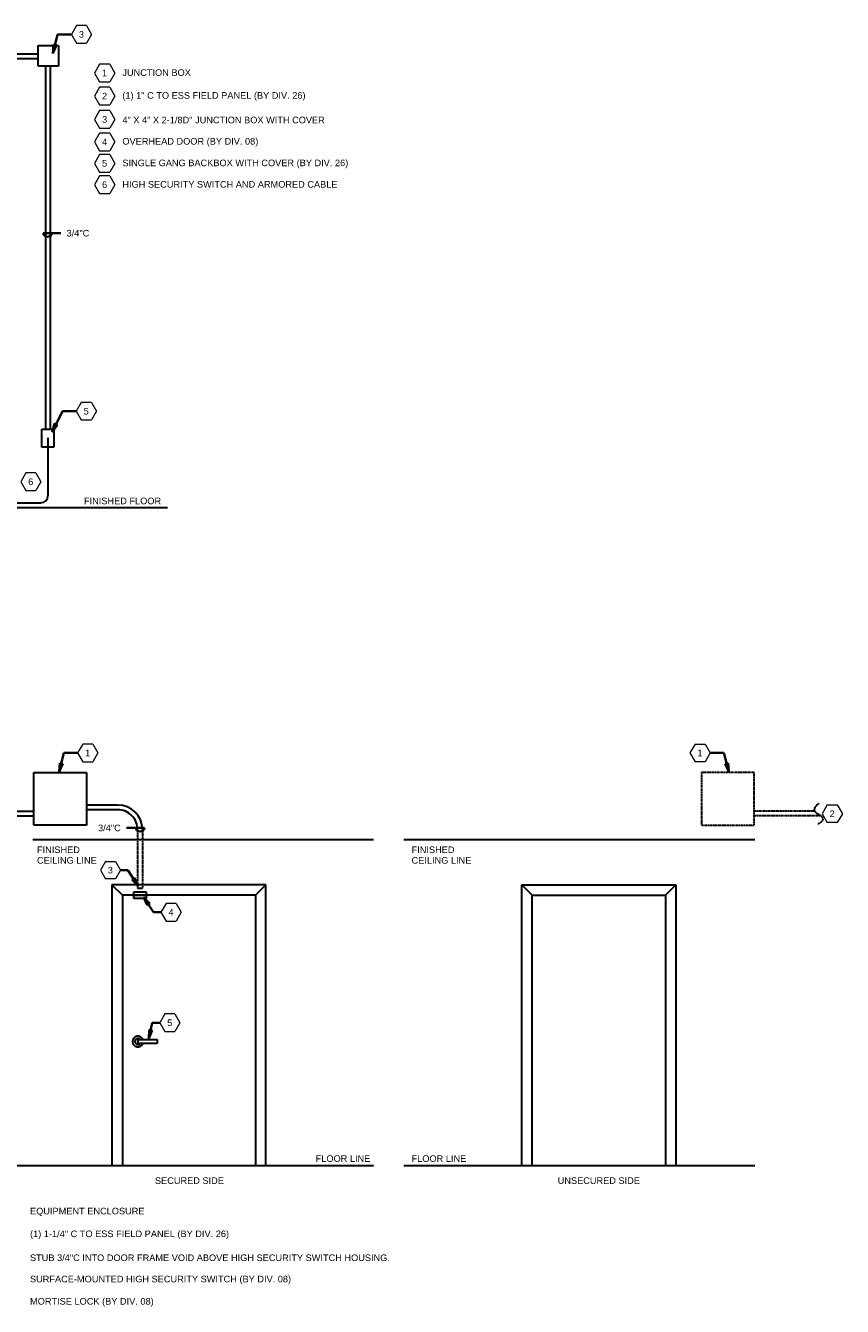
# Model space of a CAD drawing. Header units: inches. Extents: x 40249 to 42765, y -359 to 1438.
# Tile 3 of 3: x 41648 to 42765, y -353 to 1397. Entities that reach past the tile are written whole.
import ezdxf

# ---------------------------------------------------------------- set-up
doc = ezdxf.new("R2010")
doc.units = ezdxf.units.IN
doc.header["$MEASUREMENT"] = 0
doc.linetypes.add('HIDDEN', pattern=[0.375, 0.25, -0.125])
for name, color, linetype, lineweight in [('A-ANNO-NOTE', 7, 'Continuous', 9), ('G-ANNO-DIMS', 7, 'Continuous', 35), ('G-ANNO-NOTE', 7, 'Continuous', 35), ('G-ANNO-SYMB', 7, 'Continuous', 30)]:
    doc.layers.add(name, color=color, linetype=linetype, lineweight=lineweight)
doc.styles.add('Arial', font='arial.ttf', dxfattribs={"height": 0.125})

# ---------------------------------------------------------------- blocks, each defined once
blk = doc.blocks.new('Keynote_Symbol_NCS5 - Keyed Note-7718037-MONITORED COILING OVERHEAD DOOR _TYP_')
at = {"layer": 'A-ANNO-NOTE', "lineweight": 20}
for p, q in [((-0.09, 0.125), (-0.162, 0)), ((-0.162, 0), (-0.09, -0.125)), ((0.054, 0.125), (-0.09, 0.125)), ((0.054, 0.125), (0.126, 0)), ((0.126, 0), (0.054, -0.125)), ((-0.09, -0.125), (0.054, -0.125))]:
    blk.add_line(p, q, dxfattribs=at)
blk = doc.blocks.new('Keynote_Symbol_NCS5 - Keyed Note-7718037-SINGLE DOOR ELEVATION MORTISE LOCK - MONITORED')
at = {"layer": 'A-ANNO-NOTE', "lineweight": 20}
for p, q in [((-0.09, 0.125), (-0.162, 0)), ((-0.162, 0), (-0.09, -0.125)), ((0.054, 0.125), (-0.09, 0.125)), ((0.054, 0.125), (0.126, 0)), ((0.126, 0), (0.054, -0.125)), ((-0.09, -0.125), (0.054, -0.125))]:
    blk.add_line(p, q, dxfattribs=at)
blk = doc.blocks.new('Keynote_Symbol_NCS5 - Keyed Note-7726649-SINGLE DOOR ELEVATION MORTISE LOCK - MONITORED')
at = {"layer": 'A-ANNO-NOTE', "lineweight": 20}
for p, q in [((-0.162, 0), (-0.09, 0.125)), ((-0.09, 0.125), (0.054, 0.125)), ((0.126, 0), (0.054, 0.125)), ((0.054, -0.125), (0.126, 0)), ((-0.09, -0.125), (-0.162, 0)), ((0.054, -0.125), (-0.09, -0.125))]:
    blk.add_line(p, q, dxfattribs=at)

msp = doc.modelspace()

# ---------------------------------------------------------------- hatches: boundary and pattern name
at = {"layer": 'G-ANNO-NOTE'}
for points in [[(41685.3, 1358.9), (41690.3, 1370), (41686.2, 1371)], [(41684.3, 841.6), (41691.6, 851.4), (41687.8, 853.3)], [(41693.9, 377.1), (41698.9, 388.2), (41694.8, 389.3)], [(42609.3, 377.1), (42608.4, 389.3), (42604.3, 388.2)], [(41802.2, 220.9), (41797.5, 232.2), (41793.9, 229.9)], [(41809.5, 206.2), (41814.2, 195), (41817.8, 197.3)], [(41816.4, 12.7), (41821.1, 24), (41817, 24.9)]]:
    msp.add_hatch(color=256, dxfattribs=at).paths.add_polyline_path(points)

# ---------------------------------------------------------------- linework, layer by layer
at = {"layer": 'G-ANNO-DIMS'}
for p, q in [((41684.2, 1113.3), (41672.2, 1113.3)), ((41678.2, 1113.3), (41696.5, 1113.3)), ((41804.6, 300.6), (41786.1, 300.6)), ((41798.6, 300.6), (41810.6, 300.6))]:
    msp.add_line(p, q, dxfattribs=at)
for centre, major_axis in [((41678.2, 1113.3), (6, 0)), ((41804.6, 300.6), (6, 0.01))]:
    msp.add_ellipse(centre, major_axis=major_axis, ratio=0.8, start_param=3.141593, end_param=6.283185, dxfattribs=at)
at = {"layer": 'G-ANNO-NOTE'}
for p, q in [((41685.3, 1358.9), (41691.9, 1384.9)), ((41691.9, 1384.9), (41710.7, 1384.9)), ((41686.2, 1371), (41685.3, 1358.9)), ((41685.3, 1358.9), (41690.3, 1370)), ((41690.3, 1370), (41686.2, 1371)), ((41684.3, 841.6), (41698.5, 870.1)), ((41698.5, 870.1), (41717.3, 870.1)), ((41687.8, 853.3), (41684.3, 841.6)), ((41684.3, 841.6), (41691.6, 851.4)), ((41691.6, 851.4), (41687.8, 853.3)), ((41693.9, 377.1), (41700.5, 403.1)), ((41700.5, 403.1), (41719.2, 403.1)), ((42602.7, 403.1), (42583.9, 403.1)), ((42609.3, 377.1), (42602.7, 403.1)), ((41694.8, 389.3), (41693.9, 377.1)), ((41693.9, 377.1), (41698.9, 388.2)), ((41698.9, 388.2), (41694.8, 389.3)), ((42608.4, 389.3), (42604.3, 388.2)), ((42604.3, 388.2), (42609.3, 377.1)), ((42609.3, 377.1), (42608.4, 389.3)), ((41788.1, 242.9), (41778, 242.9)), ((41802.2, 220.9), (41788.1, 242.9)), ((41797.5, 232.2), (41793.9, 229.9)), ((41793.9, 229.9), (41802.2, 220.9)), ((41809.5, 206.2), (41814.2, 195)), ((41817.8, 197.3), (41809.5, 206.2)), ((41809.5, 206.2), (41823, 185.3)), ((41814.2, 195), (41817.8, 197.3)), ((41823, 185.3), (41833.1, 185.3)), ((41816.4, 12.7), (41821.3, 34.4)), ((41817, 24.9), (41816.4, 12.7)), ((41816.4, 12.7), (41821.1, 24)), ((41821.1, 24), (41817, 24.9)), ((41821.3, 34.4), (41831.4, 34.4))]:
    msp.add_line(p, q, dxfattribs=at)
at = {"layer": 'G-ANNO-SYMB'}
for p, q in [((41665.5, 1369.7), (41693.3, 1369.7)), ((41665.5, 1341.4), (41665.5, 1369.7)), ((41693.3, 1369.7), (41693.3, 1341.4)), ((41665.5, 1358), (41043.7, 1358)), ((41665.5, 1351.6), (41043.7, 1351.6)), ((41693.3, 1341.4), (41665.5, 1341.4)), ((41675.6, 845.6), (41675.6, 1341.4)), ((41682, 845.6), (41682, 1341.4)), ((41670.4, 845.6), (41686.9, 845.6)), ((41670.4, 820.7), (41670.4, 845.6)), ((41686.9, 845.6), (41686.9, 820.7)), ((41678.6, 833.5), (41678.6, 754.3)), ((41686.9, 820.7), (41670.4, 820.7)), ((40968.7, 738.5), (41842.3, 738.5)), ((41611.9, 745), (41669.4, 745)), ((41659.2, 376.3), (41731.2, 376.3)), ((41659.2, 304.3), (41659.2, 376.3)), ((41731.2, 376.3), (41731.2, 304.3)), ((41613.7, 317), (41659.2, 317)), ((41622.3, 323.3), (41659.2, 323.3)), ((41774.1, 331.9), (41731.2, 331.9)), ((41774, 325.5), (41731.2, 325.5)), ((41731.2, 304.3), (41659.2, 304.3)), ((41658.2, 284.6), (42123.5, 284.6)), ((42165.1, 284.6), (42645.1, 284.6)), ((41960.3, 223), (41766.2, 223)), ((41766.2, 223), (41766.2, -160.6)), ((41766.2, 223), (41780.4, 208.7)), ((41812.9, 223), (41796.3, 223)), ((41796.3, 213.4), (41812.9, 213.4)), ((41796.3, 204.1), (41796.3, 213.4)), ((41801.2, 218.3), (41807.9, 218.3)), ((41812.9, 213.4), (41812.9, 204.1)), ((41976.6, 223), (41960.3, 223)), ((41976.6, 222.8), (41962.5, 208.7)), ((41976.6, -160.6), (41976.6, 223)), ((42326.6, -160.6), (42326.6, 223)), ((42326.6, 223), (42342.9, 223)), ((42326.6, 222.8), (42340.6, 208.7)), ((42342.9, 223), (42537, 223)), ((42490.3, 223), (42506.8, 223)), ((42537, 223), (42522.7, 208.7)), ((42537, 223), (42537, -160.6)), ((41962.7, 208.7), (41780.4, 208.7)), ((41780.4, 208.7), (41780.4, -160.6)), ((41796.3, 208.7), (41812.9, 208.7)), ((41812.9, 204.1), (41796.3, 204.1)), ((41962.7, -160.6), (41962.7, 208.7)), ((42340.5, -160.6), (42340.5, 208.7)), ((42340.5, 208.7), (42522.7, 208.7)), ((42522.7, 208.7), (42522.7, -160.6)), ((41801.7, 11.5), (41828, 11.5)), ((41801.7, 11.5), (41801.7, 6)), ((41828, 6), (41801.7, 6)), ((41828, 11.5), (41828, 6)), ((41614.7, -160.6), (42123.5, -160.6)), ((42165.1, -160.6), (42645.1, -160.6))]:
    msp.add_line(p, q, dxfattribs=at)
at = {"layer": 'G-ANNO-SYMB', "linetype": 'HIDDEN'}
for p, q in [((42643.9, 376.3), (42571.9, 376.3)), ((42571.9, 376.3), (42571.9, 304.3)), ((42643.9, 304.3), (42643.9, 376.3)), ((42726.8, 323.3), (42643.9, 323.3)), ((42734, 317), (42643.9, 317)), ((41807.9, 298.7), (41807.9, 284.6)), ((42571.9, 304.3), (42643.9, 304.3)), ((41801.2, 297.4), (41801.2, 284.6)), ((41801.2, 284.6), (41801.2, 218.3)), ((41807.9, 284.6), (41807.9, 218.3))]:
    msp.add_line(p, q, dxfattribs=at)
at = {"layer": 'G-ANNO-SYMB', "linetype": 'HIDDEN', "ltscale": 500}
msp.add_line((41802.2, 220.9), (41797.5, 232.2), dxfattribs=at)
at = {"layer": 'G-ANNO-SYMB'}
for centre, radius, start, end in [((41669.4, 754.3), 9.23, 270, 0), ((41774, 298.4), 27.1, 358.0047, 90), ((41774.1, 298.2), 33.7, 0.7839, 90), ((41801.5, 8.7), 7.29, 21.926, 338.074), ((41801.8, 8.7), 4.17, 40.7168, 319.2832)]:
    msp.add_arc(centre, radius, start, end, dxfattribs=at)
at = {"layer": 'G-ANNO-SYMB', "linetype": 'HIDDEN'}
for points in [[(42732.4, 334.1), (42721.2, 325.7), (42729.8, 320.7)], [(42729.8, 320.7), (42745, 312.6), (42731.2, 305.9)]]:
    msp.add_open_spline(points, degree=2, dxfattribs=at)

# ---------------------------------------------------------------- block references
at = {"layer": 'G-ANNO-NOTE', "xscale": 96, "yscale": 96, "zscale": 96}
for name, p in [('Keynote_Symbol_NCS5 - Keyed Note-7718037-MONITORED COILING OVERHEAD DOOR _TYP_', (41726.3, 1384.9)), ('Keynote_Symbol_NCS5 - Keyed Note-7718037-MONITORED COILING OVERHEAD DOOR _TYP_', (41757.9, 1332.1)), ('Keynote_Symbol_NCS5 - Keyed Note-7718037-MONITORED COILING OVERHEAD DOOR _TYP_', (41757.9, 1300.7)), ('Keynote_Symbol_NCS5 - Keyed Note-7718037-MONITORED COILING OVERHEAD DOOR _TYP_', (41757.9, 1268.7)), ('Keynote_Symbol_NCS5 - Keyed Note-7718037-MONITORED COILING OVERHEAD DOOR _TYP_', (41757.9, 1238)), ('Keynote_Symbol_NCS5 - Keyed Note-7718037-MONITORED COILING OVERHEAD DOOR _TYP_', (41757.9, 1208.7)), ('Keynote_Symbol_NCS5 - Keyed Note-7718037-MONITORED COILING OVERHEAD DOOR _TYP_', (41757.9, 1179.5)), ('Keynote_Symbol_NCS5 - Keyed Note-7718037-MONITORED COILING OVERHEAD DOOR _TYP_', (41732.9, 870.1)), ('Keynote_Symbol_NCS5 - Keyed Note-7718037-MONITORED COILING OVERHEAD DOOR _TYP_', (41657, 773.6)), ('Keynote_Symbol_NCS5 - Keyed Note-7718037-SINGLE DOOR ELEVATION MORTISE LOCK - MONITORED', (41734.8, 403.1)), ('Keynote_Symbol_NCS5 - Keyed Note-7718037-SINGLE DOOR ELEVATION MORTISE LOCK - MONITORED', (41848.7, 185.3)), ('Keynote_Symbol_NCS5 - Keyed Note-7718037-SINGLE DOOR ELEVATION MORTISE LOCK - MONITORED', (41847, 34.4))]:
    msp.add_blockref(name, p, dxfattribs=at)
at = {"layer": 'G-ANNO-NOTE', "xscale": 96, "yscale": 96, "zscale": 96, "rotation": 180}
for p in [(42568.3, 403.1), (42749, 320.1), (41762.4, 242.9)]:
    msp.add_blockref('Keynote_Symbol_NCS5 - Keyed Note-7726649-SINGLE DOOR ELEVATION MORTISE LOCK - MONITORED', p, dxfattribs=at)

# ---------------------------------------------------------------- texts
at = {"layer": 'G-ANNO-DIMS', "char_height": 9, "width": 37.875, "attachment_point": 1, "style": 'Arial'}
for insert in [(41704.2, 1117.8), (41747.2, 305.1)]:
    msp.add_mtext('3/4"C', dxfattribs=dict(at, insert=insert))
at = {"layer": 'G-ANNO-NOTE', "char_height": 9, "attachment_point": 1, "style": 'Arial'}
for s, insert, width in [('3', (41720.9, 1389.4), 8.484), ('1', (41752.6, 1336.6), 8.484), ('JUNCTION BOX', (41780.4, 1337.2), 192.405), ('2', (41752.6, 1305.1), 8.484), ('(1) 1" C TO ESS FIELD PANEL (BY DIV. 26)', (41780.4, 1306), 305.727), ('3', (41752.6, 1273.2), 8.484), ('4" X 4" X 2-1/8D" JUNCTION BOX WITH COVER', (41780.4, 1272.4), 338.754), ('OVERHEAD DOOR (BY DIV. 08)', (41780.4, 1243.3), 227.856), ('4', (41752.6, 1242.5), 8.484), ('5', (41752.6, 1213.2), 8.484), ('SINGLE GANG BACKBOX WITH COVER (BY DIV. 26)', (41780.4, 1213.8), 378.447), ('6', (41752.6, 1184), 8.484), ('HIGH SECURITY SWITCH AND ARMORED CABLE', (41780.4, 1184.5), 361.176), ('5', (41727.5, 874.5), 8.484), ('6', (41651.7, 778.1), 8.484), ('FINISHED FLOOR', (41727.9, 751.9), 129.078), ('1', (41729.5, 407.6), 8.484), ('1', (42566.4, 407.6), 8.484), ('2', (42747.1, 324.5), 8.484), ('FINISHED ', (41663.7, 275.3), 75.75), ('FINISHED ', (42175.7, 275.3), 75.75), ('CEILING LINE', (41663.7, 260.8), 99.384), ('3', (41760.5, 247.4), 8.484), ('CEILING LINE', (42175.7, 260.8), 99.384), ('4', (41843.4, 189.8), 8.484), ('5', (41841.6, 38.9), 8.484), ('FLOOR LINE', (42044.6, -146.7), 91.506), ('FLOOR LINE', (42175.7, -146.7), 91.506), ('SECURED SIDE', (41824.9, -176.8), 115.746), ('UNSECURED SIDE', (42375.4, -176.8), 138.168), ('EQUIPMENT ENCLOSURE', (41654.2, -218.4), 192.405), ('(1) 1-1/4" C TO ESS FIELD PANEL (BY DIV. 26)', (41654.2, -249.5), 332.088), ('STUB 3/4"C INTO DOOR FRAME VOID ABOVE HIGH SECURITY SWITCH HOUSING.', (41654.1, -282.2), 603.576), ('SURFACE-MOUNTED HIGH SECURITY SWITCH (BY DIV. 08)', (41654.1, -311.3), 376.326), ('MORTISE LOCK (BY DIV. 08)', (41654.2, -341.7), 206.646)]:
    msp.add_mtext(s, dxfattribs=dict(at, insert=insert, width=width))

doc.saveas('drawing.dxf')
